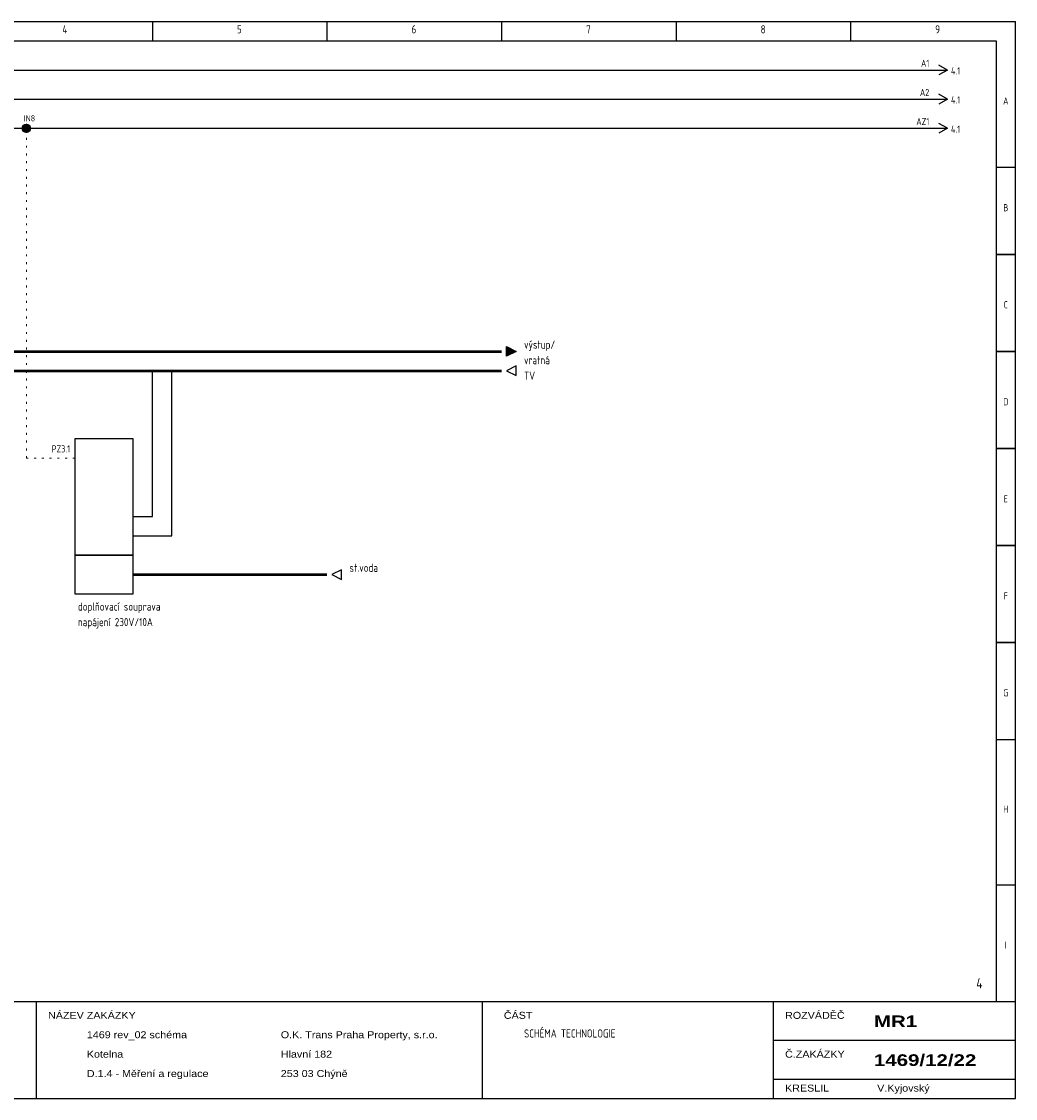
# Model space of a CAD drawing. Header units: millimetres. Extents: x 8 to 412, y 5 to 282.
# Tile 2 of 2: x 156 to 412, y 5 to 282. Entities that reach past the tile are written whole.
import ezdxf
from ezdxf.enums import TextEntityAlignment as Align

# ---------------------------------------------------------------- set-up
doc = ezdxf.new("R2010")
doc.units = ezdxf.units.MM
doc.linetypes.add('Caddy_Dot', pattern=[2, 0.5, -1.5])
doc.linetypes.add('Caddy_Solid', pattern=[0])
for name, color, linetype, lineweight in [('Caddy_1', 7, 'Caddy_Solid', 25), ('Caddy_2', 7, 'Caddy_Solid', 50), ('Caddy_4', 7, 'Caddy_Dot', 18)]:
    doc.layers.add(name, color=color, linetype=linetype, lineweight=lineweight)
doc.styles.add('Caddy_Arial', font='arial.ttf', dxfattribs={"width": 1.1})
doc.styles.add('Caddy_Arial Black', font='ariblk.ttf', dxfattribs={"width": 1.1})
doc.styles.add('Caddy_Vectorfont1p', font='isocp___.ttf', dxfattribs={"width": 0.9})

# ---------------------------------------------------------------- blocks, each defined once
blk = doc.blocks.new('672EA5B4E6E0')
at = {"layer": 'Caddy_1', "color": 7, "linetype": 'Caddy_Solid', "lineweight": 25}
for p, q in [((7.5, 282.5), (412.5, 282.5)), ((190, 282.5), (190, 277.5)), ((235, 282.5), (235, 277.5)), ((280, 282.5), (280, 277.5)), ((325, 282.5), (325, 277.5)), ((370, 282.5), (370, 277.5)), ((412.5, 5), (412.5, 282.5)), ((12.5, 277.5), (407.5, 277.5)), ((407.5, 277.5), (407.5, 30)), ((407.5, 245), (412.5, 245)), ((407.5, 222.5), (412.5, 222.5)), ((412.5, 222.5), (407.5, 222.5)), ((411.5, 222.5), (410.5, 222.5)), ((412.5, 197.5), (407.5, 197.5)), ((407.5, 197.5), (412.5, 197.5)), ((412.5, 172.5), (407.5, 172.5)), ((407.5, 172.5), (412.5, 172.5)), ((412.5, 147.5), (407.5, 147.5)), ((407.5, 147.5), (412.5, 147.5)), ((412.5, 122.5), (407.5, 122.5)), ((407.5, 122.5), (412.5, 122.5)), ((407.5, 97.5), (412.5, 97.5)), ((412.5, 60), (407.5, 60)), ((7.5, 30), (412.5, 30)), ((160, 30), (160, 5)), ((275, 30), (275, 5)), ((350, 30), (350, 5)), ((350, 20), (412.5, 20)), ((350, 10), (412.5, 10)), ((7.5, 5), (412.5, 5))]:
    blk.add_line(p, q, dxfattribs=at)
at = {"layer": 'Caddy_1', "color": 7, "lineweight": 25}
for s, height, style, width, p in [('4', 2.1, 'Caddy_Vectorfont1p', 0.9, (166.8, 279.45)), ('5', 2.1, 'Caddy_Vectorfont1p', 0.9, (211.8, 279.45)), ('6', 2.1, 'Caddy_Vectorfont1p', 0.9, (256.8, 279.45)), ('7', 2.1, 'Caddy_Vectorfont1p', 0.9, (301.8, 279.45)), ('8', 2.1, 'Caddy_Vectorfont1p', 0.9, (346.8, 279.45)), ('9', 2.1, 'Caddy_Vectorfont1p', 0.9, (391.8, 279.45)), ('NÁZEV ZAKÁZKY', 1.8, 'Caddy_Arial', 1.1, (163.1, 25.52)), ('ČÁST', 1.8, 'Caddy_Arial', 1.1, (280.6, 25.52)), ('ROZVÁDĚČ', 1.8, 'Caddy_Arial', 1.1, (353.1, 25.52)), ('MR1', 3, 'Caddy_Arial Black', 1.1, (376, 23.38)), ('1469 rev_02 schéma', 1.8, 'Caddy_Arial', 1.1, (173.1, 20.52)), ('O.K. Trans Praha Property, s.r.o.', 1.8, 'Caddy_Arial', 1.1, (223.1, 20.52)), ('SCHÉMA TECHNOLOGIE', 2.1, 'Caddy_Vectorfont1p', 0.9, (285.8, 20.7)), ('Kotelna', 1.8, 'Caddy_Arial', 1.1, (173.1, 15.52)), ('Hlavní 182', 1.8, 'Caddy_Arial', 1.1, (223.1, 15.52)), ('Č.ZAKÁZKY', 1.8, 'Caddy_Arial', 1.1, (353.1, 15.52)), ('1469/12/22', 3, 'Caddy_Arial Black', 1.1, (376, 13.38)), ('D.1.4 - Měření a regulace', 1.8, 'Caddy_Arial', 1.1, (173.1, 10.52)), ('253 03 Chýně', 1.8, 'Caddy_Arial', 1.1, (223.1, 10.52)), ('KRESLIL', 1.8, 'Caddy_Arial', 1.1, (353.1, 6.77)), ('V.Kyjovský', 1.8, 'Caddy_Arial', 1.1, (376.85, 6.77))]:
    blk.add_text(s, height=height, dxfattribs=dict(at, style=style, width=width)).set_placement(p)
at = {"layer": 'Caddy_1', "color": 7, "lineweight": 25, "style": 'Caddy_Vectorfont1p', "width": 0.9}
for s, p in [('A', (410, 261.11)), ('B', (410, 233.61)), ('C', (410, 208.61)), ('D', (410, 183.61)), ('E', (410, 158.61)), ('F', (410, 133.61)), ('G', (410, 108.61)), ('H', (410, 78.61)), ('I', (410, 43.61))]:
    blk.add_text(s, height=1.84, dxfattribs=at).set_placement(p, align=Align.CENTER)
at = {"layer": 'Caddy_1', "color": 1, "lineweight": 25, "true_color": 0xff0000, "style": 'Caddy_Vectorfont1p', "width": 0.9}
blk.add_text('4', height=2.63, dxfattribs=at).set_placement((404, 33.38), align=Align.RIGHT)
blk = doc.blocks.new('DE0DC5DB44D6')
at = {"layer": 'Caddy_1', "color": 7, "linetype": 'Caddy_Solid', "lineweight": 25}
for q in [(392.75, 263.75), (392.75, 261.25)]:
    blk.add_line((395, 262.5), q, dxfattribs=at)
at = {"layer": 'Caddy_1', "color": 7, "lineweight": 25, "style": 'Caddy_Vectorfont1p', "width": 0.9}
blk.add_text('4.1', height=1.838, dxfattribs=at).set_placement((395.87, 261.36))
blk.add_attdef('$TAG160010', text='', height=1.84, dxfattribs=at).set_placement((390.29, 263.31), align=Align.RIGHT)
blk = doc.blocks.new('D44E5005A2A1')
at = {"layer": 'Caddy_1', "color": 7, "linetype": 'Caddy_Solid', "lineweight": 25}
for q in [(392.75, 256.25), (392.75, 253.75)]:
    blk.add_line((395, 255), q, dxfattribs=at)
at = {"layer": 'Caddy_1', "color": 7, "lineweight": 25, "style": 'Caddy_Vectorfont1p', "width": 0.9}
blk.add_text('4.1', height=1.838, dxfattribs=at).set_placement((395.87, 253.86))
blk.add_attdef('$TAG160010', text='', height=1.84, dxfattribs=at).set_placement((390.29, 255.81), align=Align.RIGHT)
blk = doc.blocks.new('0DB487E0B1B2')
at = {"layer": 'Caddy_1'}
blk.add_hatch(color=7, dxfattribs=at).paths.add_polyline_path([(283.75, 197.5), (281.25, 196.25), (281.25, 198.75)])
at = {"layer": 'Caddy_1', "color": 7, "linetype": 'Caddy_Solid', "lineweight": 25}
for p, q in [((281.25, 196.25), (281.25, 198.75)), ((281.25, 198.75), (283.75, 197.5)), ((283.75, 197.5), (281.25, 196.25))]:
    blk.add_line(p, q, dxfattribs=at)
blk = doc.blocks.new('49FC8DA15A76')
at = {"layer": 'Caddy_1', "color": 7, "linetype": 'Caddy_Solid', "lineweight": 25}
for p, q in [((283.75, 193.75), (281.25, 192.5)), ((281.25, 192.5), (283.75, 191.25)), ((283.75, 191.25), (283.75, 193.75))]:
    blk.add_line(p, q, dxfattribs=at)
blk = doc.blocks.new('B5DD69C96BC5')
at = {"layer": 'Caddy_1', "color": 7, "linetype": 'Caddy_Solid', "lineweight": 25}
for p, q in [((238.75, 141.25), (236.25, 140)), ((236.25, 140), (238.75, 138.75)), ((238.75, 138.75), (238.75, 141.25))]:
    blk.add_line(p, q, dxfattribs=at)
blk = doc.blocks.new('824487323C6D')
at = {"layer": 'Caddy_1', "color": 7, "linetype": 'Caddy_Solid', "lineweight": 25}
for p, q in [((185, 175), (170, 175)), ((170, 175), (170, 145)), ((185, 145), (185, 175)), ((170, 145), (185, 145))]:
    blk.add_line(p, q, dxfattribs=at)
blk = doc.blocks.new('57445315A1E4')
at = {"layer": 'Caddy_1', "color": 7, "linetype": 'Caddy_Solid', "lineweight": 25}
for p, q in [((185, 145), (170, 145)), ((170, 145), (170, 135)), ((185, 135), (185, 145)), ((170, 135), (185, 135))]:
    blk.add_line(p, q, dxfattribs=at)
blk = doc.blocks.new('E91F7BFFCA67')
at = {"layer": 'Caddy_1', "color": 7, "linetype": 'Caddy_Solid', "lineweight": 25}
for p, q in [((190, 155), (190, 192.5)), ((195, 150), (195, 192.5)), ((185, 155), (190, 155)), ((185, 150), (195, 150)), ((185, 140), (200, 140))]:
    blk.add_line(p, q, dxfattribs=at)
at = {"layer": 'Caddy_1'}
for name in ['824487323C6D', '57445315A1E4']:
    blk.add_blockref(name, (0, 0, 1), dxfattribs=at)
at = {"layer": 'Caddy_1', "color": 7, "lineweight": 25, "style": 'Caddy_Vectorfont1p', "width": 0.9}
for s, p in [('doplňovací souprava', (170.8, 130.7)), ('napájení 230V/10A', (170.8, 126.7))]:
    blk.add_text(s, height=2.1, dxfattribs=at).set_placement(p)
blk.add_attdef('$TAG160010', text='', height=1.84, dxfattribs=at).set_placement((168.79, 171.46), align=Align.RIGHT)
blk = doc.blocks.new('5EBAA4F66B97')
at = {"layer": 'Caddy_1', "color": 7, "linetype": 'Caddy_Solid', "lineweight": 25}
for q in [(392.75, 271.25), (392.75, 268.75)]:
    blk.add_line((395, 270), q, dxfattribs=at)
at = {"layer": 'Caddy_1', "color": 7, "lineweight": 25, "style": 'Caddy_Vectorfont1p', "width": 0.9}
blk.add_text('4.1', height=1.838, dxfattribs=at).set_placement((395.87, 268.86))
blk.add_attdef('$TAG160010', text='', height=1.84, dxfattribs=at).set_placement((390.29, 270.81), align=Align.RIGHT)

msp = doc.modelspace()

# ---------------------------------------------------------------- hatches: boundary and pattern name
at = {"layer": 'Caddy_1'}
h = msp.add_hatch(dxfattribs=at)
h.set_pattern_fill('_USER', scale=0.1, angle=28.6479, style=0, double=1, pattern_type=0)
h.set_pattern_definition([(28.64789, (0, 0), (-0.047942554, 0.087758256), []), (118.64789, (0, 0), (-0.087758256, -0.047942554), [])])
edge = h.paths.add_edge_path(flags=0)
edge.add_arc((157.5, 255), 1, 0, 360)

# ---------------------------------------------------------------- linework, layer by layer
at = {"layer": 'Caddy_1', "color": 7, "linetype": 'Caddy_Solid', "lineweight": 25}
for p, q in [((25, 270), (395, 270)), ((25, 262.5), (395, 262.5)), ((107.5, 255), (157.5, 255)), ((157.5, 255), (395, 255))]:
    msp.add_line(p, q, dxfattribs=at)
at = {"layer": 'Caddy_1', "color": 7, "lineweight": 40}
msp.add_circle((157.5, 255), 1, dxfattribs=at)
at = {"layer": 'Caddy_2', "color": 7, "linetype": 'Caddy_Solid', "lineweight": 50}
for p, q in [((55, 197.5), (280, 197.5)), ((55, 192.5), (280, 192.5)), ((185, 140), (235, 140))]:
    msp.add_line(p, q, dxfattribs=at)
at = {"layer": 'Caddy_4', "color": 7, "linetype": 'Caddy_Dot', "lineweight": 18}
for p, q in [((157.5, 170), (157.5, 255)), ((170, 170), (157.5, 170))]:
    msp.add_line(p, q, dxfattribs=at)

# ---------------------------------------------------------------- block references
at = {"layer": 'Caddy_1'}
for name in ['672EA5B4E6E0', '0DB487E0B1B2', '49FC8DA15A76', 'B5DD69C96BC5']:
    msp.add_blockref(name, (0, 0, 1), dxfattribs=at)
ref = msp.add_blockref('5EBAA4F66B97', (0, 0, 1), dxfattribs=at)
ref.add_attrib('$TAG160010', 'A1', dxfattribs={"color": 7, "lineweight": 25, "height": 1.838, "style": 'Caddy_Vectorfont1p', "width": 0.9}).set_placement((390.29, 270.81), align=Align.RIGHT)
ref = msp.add_blockref('DE0DC5DB44D6', (0, 0, 1), dxfattribs=at)
ref.add_attrib('$TAG160010', 'A2', dxfattribs={"color": 7, "lineweight": 25, "height": 1.838, "style": 'Caddy_Vectorfont1p', "width": 0.9}).set_placement((390.29, 263.31), align=Align.RIGHT)
ref = msp.add_blockref('D44E5005A2A1', (0, 0, 1), dxfattribs=at)
ref.add_attrib('$TAG160010', 'AZ1', dxfattribs={"color": 7, "lineweight": 25, "height": 1.838, "style": 'Caddy_Vectorfont1p', "width": 0.9}).set_placement((390.29, 255.81), align=Align.RIGHT)
ref = msp.add_blockref('E91F7BFFCA67', (0, 0, 1), dxfattribs=at)
ref.add_attrib('$TAG160010', 'PZ3.1', dxfattribs={"color": 7, "lineweight": 25, "height": 1.838, "style": 'Caddy_Vectorfont1p', "width": 0.9}).set_placement((168.79, 171.46), align=Align.RIGHT)

# ---------------------------------------------------------------- texts
at = {"layer": 'Caddy_1', "color": 7, "lineweight": 25, "style": 'Caddy_Vectorfont1p', "width": 0.9}
for s, p in [('výstup/', (285.8, 198.2)), ('vratná', (285.8, 194.2)), ('TV', (285.8, 190.2)), ('st.voda', (240.8, 140.7))]:
    msp.add_text(s, height=2.1, dxfattribs=at).set_placement(p)
at = {"layer": 'Caddy_4', "color": 7, "lineweight": 25, "style": 'Caddy_Vectorfont1p', "width": 0.9}
msp.add_text('IN8', height=1.575, dxfattribs=at).set_placement((156.85, 256.77))

doc.saveas('drawing.dxf')
